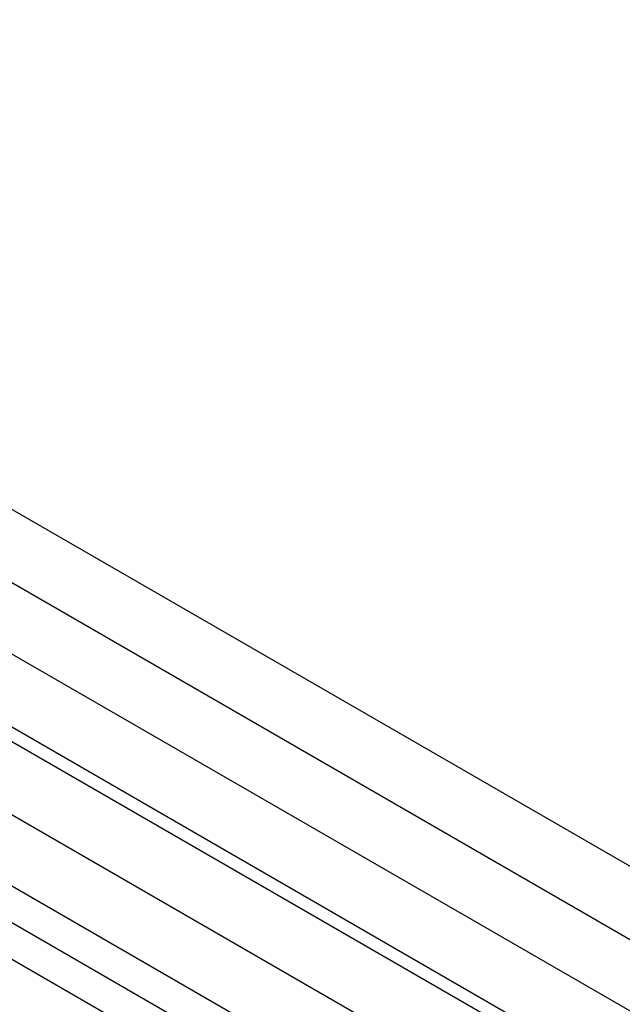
# Paper-space layout 'Sheet1' of a CAD drawing. Header units: millimetres. Extents: x -80341 to 21249, y 0 to 26255.
# Tile 116 of 154: x 16312 to 16503, y 8374 to 8686. Entities that reach past the tile are written whole.
import ezdxf

# ---------------------------------------------------------------- set-up
doc = ezdxf.new("R2010")
doc.units = ezdxf.units.MM
doc.linetypes.add('SLD-Sólida', pattern=[0])
doc.layers.add('DETALHAMENTO', color=8, linetype='SLD-Sólida')

psp = doc.layouts.new('Sheet1')

# ---------------------------------------------------------------- linework, layer by layer
at = {"color": 7, "linetype": 'SLD-Sólida', "lineweight": 25, "ltscale": 25}
for p, q in [((16884.46, 8198.81), (16260.79, 8558.84)), ((16250.79, 8541.52), (16874.46, 8181.49)), ((16884.46, 8153.09), (16221.19, 8535.98)), ((16211.19, 8518.66), (16874.46, 8135.77)), ((16884.46, 8125.32), (16211.8, 8513.64)), ((16200.06, 8497.32), (16874.46, 8108)), ((16884.46, 8079.6), (16170.46, 8491.78)), ((16160.46, 8474.46), (16874.46, 8062.28))]:
    psp.add_line(p, q, dxfattribs=at)
at = {"layer": 'DETALHAMENTO', "ltscale": 25}
psp.add_line((12239.07, 10749.78), (16879.46, 8070.94), dxfattribs=at)

doc.saveas('drawing.dxf')
